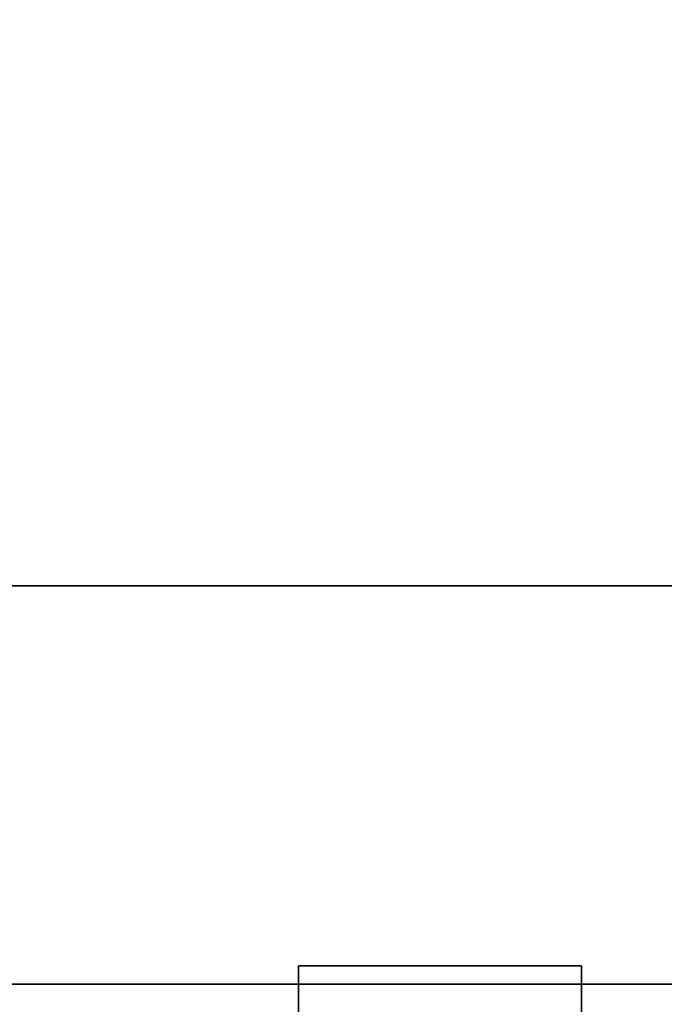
# Model space of a CAD drawing. Header units: inches. Extents: x -6.8 to 6.8, y -2.4 to 2.4.
# Tile 11 of 256: x -6.628 to -6.466, y -2.141 to -1.895. Entities that reach past the tile are written whole.
import ezdxf

# ---------------------------------------------------------------- set-up
doc = ezdxf.new("R2010")
doc.units = ezdxf.units.IN
doc.header["$MEASUREMENT"] = 0
doc.layers.add('AFURN-3-VPPT', color=4, linetype='Continuous', true_color=0x00ffff)

msp = doc.modelspace()

# ---------------------------------------------------------------- meshes
at = {"layer": 'AFURN-3-VPPT'}
mesh = msp.add_polyface(dxfattribs=at)
corners = [(-6.73614, -2.1361, 12.40594), (-6.73614, -2.1361, 12.40594), (-6.73614, -2.1361, 12.40594), (-2.0772, -2.1361, 12.40594), (-2.0772, -2.1361, 12.40594), (-2.0772, -2.1361, 12.40594), (-6.73614, -2.1361, 7.6949), (-6.73614, -2.1361, 7.6949), (-6.73614, -2.1361, 7.6949), (-2.0772, -2.1361, 7.6949), (-2.0772, -2.1361, 7.6949), (-2.0772, -2.1361, 7.6949), (-6.73614, -2.03632, 12.40145), (-6.73614, -2.03632, 12.40145), (-6.38859, -1.68877, 12.3858), (-6.38859, -1.68877, 12.3858), (-2.0772, -2.03632, 12.40145), (-2.0772, -2.03632, 12.40145), (-2.42475, -1.68877, 12.3858), (-2.42475, -1.68877, 12.3858), (-6.73614, -2.03632, 7.69828), (-6.73614, -2.03632, 7.69828), (-6.38859, -1.68877, 7.71008), (-6.38859, -1.68877, 7.71008), (-2.0772, -2.03632, 7.69828), (-2.0772, -2.03632, 7.69828), (-2.42475, -1.68877, 7.71008), (-2.42475, -1.68877, 7.71008), (-6.7021, -1.85283, 12.39319), (-6.7021, -1.85283, 12.39319), (-6.7021, -1.85283, 12.39319), (-2.11124, -1.85283, 12.39319), (-2.11124, -1.85283, 12.39319), (-2.11124, -1.85283, 12.39319), (-6.57211, -1.72282, 12.38733), (-6.57211, -1.72282, 12.38733), (-6.57211, -1.72282, 12.38733), (-2.24123, -1.72282, 12.38733), (-2.24123, -1.72282, 12.38733), (-2.24123, -1.72282, 12.38733), (-6.7021, -1.85283, 7.70451), (-6.7021, -1.85283, 7.70451), (-6.7021, -1.85283, 7.70451), (-2.11124, -1.85283, 7.70451), (-2.11124, -1.85283, 7.70451), (-2.11124, -1.85283, 7.70451), (-6.5721, -1.72282, 7.70892), (-6.5721, -1.72282, 7.70892), (-6.5721, -1.72282, 7.70892), (-2.24124, -1.72282, 7.70892), (-2.24124, -1.72282, 7.70892), (-2.24124, -1.72282, 7.70892)]
mesh.append_faces([[corners[k] for k in face] for face in [(0, 4, 16, 12), (20, 24, 9, 6), (14, 18, 27, 23), (17, 3, 10, 25), (5, 2, 7, 11), (1, 13, 21, 8), (23, 47, 34, 14), (46, 41, 28, 35), (40, 21, 13, 29), (18, 38, 49, 27), (37, 32, 43, 50), (31, 17, 25, 44), (16, 33, 30, 12), (33, 39, 36, 30), (39, 19, 15, 36), (20, 42, 45, 24), (42, 48, 51, 45), (48, 22, 26, 51)]])
mesh = msp.add_polyface(dxfattribs=at)
corners = [(-6.55782, -2.32564, 9.73432), (-6.55782, -2.32564, 9.73432), (-6.55782, -2.32564, 9.73432), (-6.48696, -2.32564, 9.73432), (-6.48696, -2.32564, 9.73432), (-6.48696, -2.32564, 9.73432), (-6.55782, -2.13151, 9.73432), (-6.55782, -2.13151, 9.73432), (-6.55782, -2.13151, 9.73432), (-6.48696, -2.13151, 9.73432), (-6.48696, -2.13151, 9.73432), (-6.48696, -2.13151, 9.73432), (-6.55782, -2.13151, 8.75007), (-6.55782, -2.13151, 8.75007), (-6.55782, -2.13151, 8.75007), (-6.48696, -2.13151, 8.75007), (-6.48696, -2.13151, 8.75007), (-6.48696, -2.13151, 8.75007), (-6.55782, -2.32564, 8.75007), (-6.55782, -2.32564, 8.75007), (-6.55782, -2.32564, 8.75007), (-6.48696, -2.32564, 8.75007), (-6.48696, -2.32564, 8.75007), (-6.48696, -2.32564, 8.75007)]
mesh.append_faces([[corners[k] for k in face] for face in [(0, 4, 10, 6), (13, 15, 21, 18), (7, 9, 16, 12), (11, 3, 22, 17), (5, 2, 19, 23), (1, 8, 14, 20)]])

doc.saveas('drawing.dxf')
